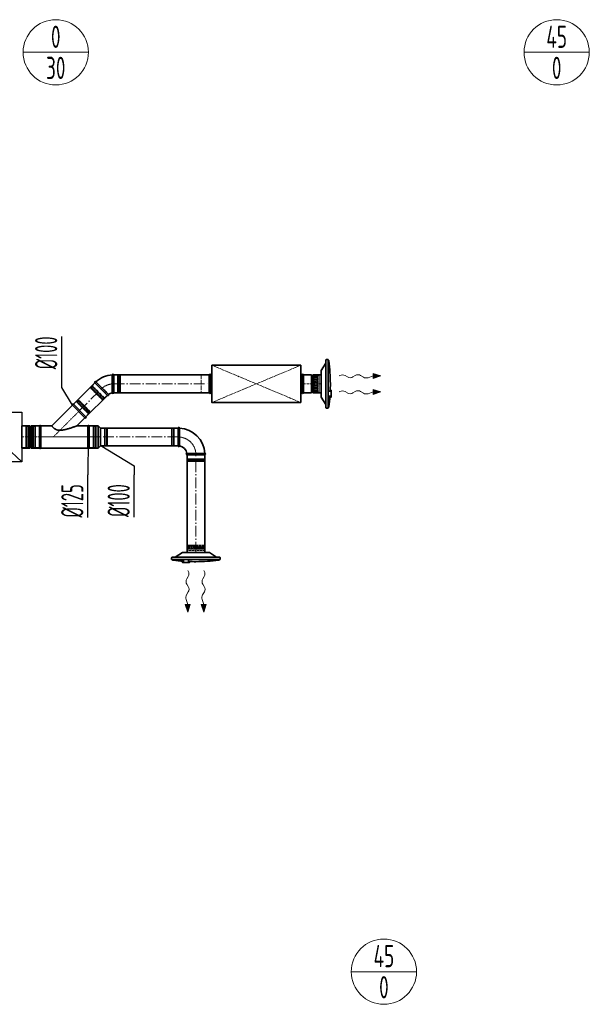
# Model space of a CAD drawing. Header units: millimetres. Extents: x -118717 to 8962, y 22910 to 145283.
# Tile 23 of 193: x -58800 to -55598, y 22910 to 28444. Entities that reach past the tile are written whole.
import ezdxf
from ezdxf.enums import TextEntityAlignment as Align

# ---------------------------------------------------------------- set-up
doc = ezdxf.new("R2010")
doc.units = ezdxf.units.MM
for name, pattern in [('ACAD_ISO02W100', [15, 12, -3]), ('ACAD_ISO10W100', [18, 12, -3, 0, -3]), ('phl_thick', [0])]:
    doc.linetypes.add(name, pattern=pattern)
for name, color, linetype, lineweight in [('VZT_01 SUP (PŘÍVOD) - OBRYS', 5, 'Continuous', 35), ('VZT_02 SUP (PŘÍVOD) - OSA', 5, 'ACAD_ISO10W100', 5), ('VZT_21 ZAŘÍZENÍ - OBRYS', 1, 'Continuous', 30), ('VZT_22 ZAŘÍZENÍ - DETAIL', 8, 'Continuous', 5), ('VZT_30 DISTRIBUČNÍ PRVKY - OBRYS', 1, 'Continuous', 35), ('VZT_35 TLUMIČE HLUKU - OBRYS', 1, 'Continuous', 35), ('VZT_36 TLUMIČE HLUKU - OSA', 1, 'ACAD_ISO10W100', 5), ('VZT_37 TLUMIČE HLUKU - DETAIL', 8, 'ACAD_ISO02W100', 5), ('VZT_52 POPIS - DISTRIBUCE', 7, 'Continuous', 5), ('VZT_60_KOTY - DIMENZE', 7, 'Continuous', 5)]:
    doc.layers.add(name, color=color, linetype=linetype, lineweight=lineweight)
for name, color, linetype, lineweight, plot in [('VZT_03 SUP (PŘÍVOD) - NETISK', 8, 'ACAD_ISO02W100', 5, False), ('VZT_07 ETA (ODVOD) - NETISK', 8, 'ACAD_ISO02W100', 5, False), ('VZT_34 DISTRIBUČNÍ PRVKY - NETISK', 8, 'ACAD_ISO02W100', 5, False), ('VZT_39 TLUMIČE HLUKU - NETISK', 8, 'ACAD_ISO02W100', 5, False)]:
    doc.layers.add(name, color=color, linetype=linetype, lineweight=lineweight, plot=plot)
doc.styles.add('EVORA_125', font='isocp.shx', dxfattribs={"width": 0.6, "height": 125})
doc.styles.add('JS', font='isocp.shx', dxfattribs={"width": 0.6, "height": 125})

msp = doc.modelspace()

# ---------------------------------------------------------------- linework, layer by layer
at = {"color": 0, "lineweight": 13}
for p, q in [((-56769.9, 26442), (-56813.1, 26455.4)), ((-56813.1, 26455.4), (-56812.9, 26441.5)), ((-56957.4, 26435.6), (-56970.4, 26443.8)), ((-56914.5, 26444), (-56926.4, 26436)), ((-56867, 26434), (-56883.5, 26444.4)), ((-56812.9, 26441.5), (-56841.6, 26431.7)), ((-56812.8, 26427.5), (-56812.9, 26441.5)), ((-56812.8, 26427.5), (-56769.9, 26442)), ((-56957.4, 26345.6), (-56970.4, 26353.8)), ((-56914.5, 26354), (-56926.4, 26346)), ((-56867, 26344), (-56883.5, 26354.4)), ((-56812.9, 26351.5), (-56841.6, 26341.7)), ((-56769.9, 26352), (-56813.1, 26365.4)), ((-56813.1, 26365.4), (-56812.9, 26351.5)), ((-56812.8, 26337.5), (-56812.9, 26351.5)), ((-56812.8, 26337.5), (-56769.9, 26352)), ((-57860.7, 25301.3), (-57852.5, 25314.2)), ((-57770.7, 25301.3), (-57762.5, 25314.2)), ((-57852.3, 25258.4), (-57860.3, 25270.3)), ((-57762.3, 25258.4), (-57770.3, 25270.3)), ((-57854.8, 25156.8), (-57864.6, 25185.4)), ((-57862.3, 25210.9), (-57851.9, 25227.4)), ((-57764.8, 25156.8), (-57774.6, 25185.4)), ((-57772.3, 25210.9), (-57761.9, 25227.4)), ((-57868.8, 25156.6), (-57854.8, 25156.8)), ((-57868.8, 25156.6), (-57854.3, 25113.8)), ((-57840.9, 25157), (-57854.8, 25156.8)), ((-57854.3, 25113.8), (-57840.9, 25157)), ((-57778.8, 25156.6), (-57764.8, 25156.8)), ((-57778.8, 25156.6), (-57764.3, 25113.8)), ((-57750.9, 25157), (-57764.8, 25156.8)), ((-57764.3, 25113.8), (-57750.9, 25157))]:
    msp.add_line(p, q, dxfattribs=at)
at = {"lineweight": 13}
for p, q in [((-57000.5, 26443.9), (-57003.6, 26442)), ((-57000.5, 26353.9), (-57003.6, 26352)), ((-57852.4, 25344.4), (-57854.3, 25347.5)), ((-57762.4, 25344.4), (-57764.3, 25347.5))]:
    msp.add_line(p, q, dxfattribs=at)
at = {"color": 0, "lineweight": 13}
for centre, major_axis, start_param, end_param in [((-56985.7, 26434.2), (21.5, 0.3), 0.766537, 2.320574), ((-56942, 26445.1), (21.5, 0.3), 3.908129, 5.516649), ((-56898.9, 26434.9), (21.5, 0.3), 0.766537, 2.375056), ((-56851.6, 26443.5), (21.5, 0.3), 3.908129, 5.191299), ((-56985.7, 26344.2), (21.5, 0.3), 0.766537, 2.320574), ((-56942, 26355.1), (21.5, 0.3), 3.908129, 5.516649), ((-56898.9, 26344.9), (21.5, 0.3), 0.766537, 2.375056), ((-56851.6, 26353.5), (21.5, 0.3), 3.908129, 5.191299), ((-57851.2, 25285.9), (0.3, -21.5), 3.908129, 5.516649), ((-57862.1, 25329.6), (0.3, -21.5), 0.766537, 2.320574), ((-57761.2, 25285.9), (0.3, -21.5), 3.908129, 5.516649), ((-57772.1, 25329.6), (0.3, -21.5), 0.766537, 2.320574), ((-57861.4, 25242.8), (0.3, -21.5), 0.766537, 2.375056), ((-57771.4, 25242.8), (0.3, -21.5), 0.766537, 2.375056), ((-57852.8, 25195.5), (0.3, -21.5), 3.908129, 5.191299), ((-57762.8, 25195.5), (0.3, -21.5), 3.908129, 5.191299)]:
    msp.add_ellipse(centre, major_axis=major_axis, ratio=0.625, start_param=start_param, end_param=end_param, dxfattribs=at)
for points in [[(-56812.8, 26427.5), (-56813.1, 26455.4), (-56769.9, 26442)], [(-56812.8, 26337.5), (-56813.1, 26365.4), (-56769.9, 26352)], [(-57868.8, 25156.6), (-57840.9, 25157), (-57854.3, 25113.8)], [(-57778.8, 25156.6), (-57750.9, 25157), (-57764.3, 25113.8)]]:
    msp.add_solid(points, dxfattribs=at)
at = {"layer": 'VZT_01 SUP (PŘÍVOD) - OBRYS'}
for p, q in [((-58377.2, 26403.1), (-58306.5, 26332.4)), ((-58371.6, 26408.8), (-58336.1, 26373.3)), ((-58279.2, 26447), (-58279.2, 26396.9)), ((-58271.2, 26347), (-58271.2, 26447)), ((-57204.6, 26347), (-57204.6, 26447)), ((-57204.6, 26447), (-57159.1, 26447)), ((-57159.1, 26347), (-57159.1, 26447)), ((-57151.1, 26347), (-57151.1, 26447)), ((-57151.1, 26447), (-57105.6, 26447)), ((-57105.6, 26347), (-57105.6, 26447)), ((-57204.6, 26347), (-57159.1, 26347)), ((-57151.1, 26347), (-57105.6, 26347)), ((-58503.8, 26276.6), (-58619.5, 26160.9)), ((-58433.1, 26205.8), (-58503.8, 26276.6)), ((-58427.4, 26211.5), (-58498.1, 26282.2)), ((-58433.1, 26205.8), (-58478, 26160.9)), ((-58787.8, 26035.9), (-58787.8, 26160.9)), ((-58787.8, 26160.9), (-58742.3, 26160.9)), ((-58742.3, 26035.9), (-58742.3, 26160.9)), ((-58734.3, 26035.9), (-58734.3, 26160.9)), ((-58734.3, 26160.9), (-58688.8, 26160.9)), ((-58688.8, 26035.9), (-58688.8, 26160.9)), ((-58688.8, 26160.9), (-58688.8, 26035.9)), ((-58681.1, 26160.9), (-58681.1, 26035.9)), ((-58619.5, 26160.9), (-58681.1, 26160.9)), ((-58416.4, 26160.9), (-58478, 26160.9)), ((-58416.4, 26035.9), (-58416.4, 26160.9)), ((-58408.8, 26034.9), (-58408.8, 26161.9)), ((-58408.8, 26161.9), (-58358.3, 26161.9)), ((-58408.8, 26035.9), (-58408.8, 26160.9)), ((-58358.3, 26034.9), (-58358.3, 26161.9)), ((-58344.8, 26148.4), (-58358.3, 26161.9)), ((-58344.8, 26048.4), (-58344.8, 26148.4)), ((-57909.3, 26148.4), (-57909.3, 26048.4)), ((-57901.3, 26148.4), (-57901.3, 26098.2)), ((-58787.8, 26035.9), (-58742.3, 26035.9)), ((-58734.3, 26035.9), (-58688.8, 26035.9)), ((-58416.4, 26035.9), (-58681.1, 26035.9)), ((-58408.8, 26034.9), (-58358.3, 26034.9)), ((-58344.8, 26048.4), (-58358.3, 26034.9)), ((-57859.3, 25998.4), (-57759.3, 25998.4)), ((-57759.3, 26006.4), (-57809.4, 26006.4))]:
    msp.add_line(p, q, dxfattribs=at)
at = {"layer": 'VZT_01 SUP (PŘÍVOD) - OBRYS', "elevation": 0}
for points in [[(-58377.2, 26403.1), (-58498.1, 26282.2)], [(-58306.5, 26332.4), (-58427.4, 26211.5)]]:
    msp.add_lwpolyline(points, dxfattribs=at)
at = {"layer": 'VZT_01 SUP (PŘÍVOD) - OBRYS'}
for points in [[(-57734.6, 26447), (-58271.2, 26447)], [(-57734.6, 26347), (-58271.2, 26347)], [(-58344.8, 26148.4), (-57909.3, 26148.4)], [(-58344.8, 26048.4), (-57909.3, 26048.4)], [(-57859.3, 25998.4), (-57859.3, 25449.5)], [(-57759.3, 25998.4), (-57759.3, 25449.5)]]:
    msp.add_lwpolyline(points, dxfattribs=at)
for centre, radius, start, end in [((-58374.4, 26405.9), 4, 45, 225), ((-58271.2, 26297), 150, 93.0572, 131.9428), ((-58275.2, 26447), 4, 0, 180), ((-57155.1, 26447), 4, 180, 0), ((-58271.2, 26297), 50, 99.1478, 125.8522), ((-58275.2, 26347), 4, 189.1478, 0), ((-57155.1, 26347), 4, 0, 180), ((-58303.7, 26335.2), 4, 225, 35.8522), ((-58500.9, 26279.4), 4, 45, 225), ((-58430.2, 26208.7), 4, 225, 45), ((-58738.3, 26160.9), 4, 180, 0), ((-58684.9, 26159.2), 4.17, 23.4678, 156.5322), ((-58412.6, 26159.2), 4.17, 23.4678, 156.5322), ((-57905.3, 26148.4), 4, 0, 180), ((-57909.3, 25998.4), 150, 3.0572, 86.9428), ((-58738.3, 26035.9), 4, 0, 180), ((-58684.9, 26037.5), 4.17, 203.4678, 336.5322), ((-58412.6, 26037.5), 4.17, 203.4678, 336.5322), ((-57905.3, 26048.4), 4, 180, 350.8522), ((-57909.3, 25998.4), 50, 9.1478, 80.8522), ((-57859.3, 26002.4), 4, 99.1478, 270), ((-57759.3, 26002.4), 4, 270, 90)]:
    msp.add_arc(centre, radius, start, end, dxfattribs=at)
for points, knots in [([(-58300.5, 26337.6), (-58300.5, 26337.6), (-58301.2, 26338.3), (-58304.2, 26341.3), (-58306.5, 26343.6), (-58312.6, 26349.7), (-58316.3, 26353.5), (-58324.8, 26361.9), (-58329.4, 26366.6), (-58334.8, 26371.9), (-58335.4, 26372.6), (-58336.1, 26373.3)], [157.87026, 157.87026, 157.87026, 157.87026, 175.40249, 175.40249, 194.39223, 194.39223, 214.163463, 214.163463, 234.188574, 234.188574, 237.030498, 237.030498, 237.030498, 237.030498]), ([(-58279.1, 26346.4), (-58279.1, 26346.4), (-58279.1, 26347.6), (-58279.1, 26352.5), (-58279.2, 26356.1), (-58279.2, 26365.2), (-58279.2, 26370.6), (-58279.2, 26382.7), (-58279.2, 26389.1), (-58279.2, 26396.1), (-58279.2, 26396.5), (-58279.2, 26396.9)], [315.70122, 315.70122, 315.70122, 315.70122, 334.965455, 334.965455, 354.338127, 354.338127, 373.989756, 373.989756, 393.709228, 393.709228, 394.86093, 394.86093, 394.86093, 394.86093]), ([(-58573.8, 26135.9), (-58575.5, 26135.9), (-58577.3, 26135.9), (-58580.9, 26136.2), (-58582.7, 26136.4), (-58586.3, 26137.1), (-58588, 26137.5), (-58591.5, 26138.5), (-58593.1, 26139.1), (-58596.3, 26140.5), (-58597.8, 26141.2), (-58600.6, 26142.8), (-58602, 26143.7), (-58604.5, 26145.5), (-58605.7, 26146.4), (-58607.8, 26148.2), (-58608.8, 26149.1), (-58610.5, 26150.7), (-58611.3, 26151.4), (-58612.7, 26152.9), (-58613.4, 26153.6), (-58614.6, 26155), (-58615.2, 26155.6), (-58616.2, 26156.8), (-58616.7, 26157.4), (-58617.5, 26158.4), (-58617.8, 26158.8), (-58618.4, 26159.6), (-58618.7, 26159.9), (-58619.1, 26160.4), (-58619.2, 26160.6), (-58619.4, 26160.8), (-58619.5, 26160.9), (-58619.5, 26160.9)], [0, 0, 0, 0, 5.29003, 5.29003, 10.580061, 10.580061, 15.870091, 15.870091, 21.160122, 21.160122, 26.450152, 26.450152, 31.740183, 31.740183, 37.030213, 37.030213, 42.320244, 42.320244, 47.034288, 47.034288, 51.748333, 51.748333, 56.462377, 56.462377, 61.176421, 61.176421, 65.890466, 65.890466, 70.60451, 70.60451, 75.318555, 75.318555, 80.032599, 80.032599, 80.032599, 80.032599]), ([(-58478, 26160.9), (-58478, 26160.9), (-58478.1, 26160.9), (-58478.2, 26160.8), (-58478.3, 26160.8), (-58478.6, 26160.7), (-58478.9, 26160.6), (-58479.7, 26160.3), (-58480.2, 26160.1), (-58481.4, 26159.7), (-58482, 26159.4), (-58483.8, 26158.8), (-58485.1, 26158.3), (-58487.9, 26157.3), (-58489.5, 26156.8), (-58492.8, 26155.6), (-58494.5, 26155.1), (-58497.9, 26153.9), (-58499.6, 26153.3), (-58503.8, 26151.9), (-58506.5, 26151), (-58512.1, 26149.1), (-58515, 26148.2), (-58520.9, 26146.4), (-58523.9, 26145.4), (-58529.8, 26143.7), (-58532.8, 26142.9), (-58538.5, 26141.4), (-58541.5, 26140.6), (-58547.9, 26139.1), (-58551.1, 26138.4), (-58557.7, 26137.2), (-58561, 26136.7), (-58565.8, 26136.2), (-58567.5, 26136.1), (-58570.6, 26135.9), (-58572.2, 26135.9), (-58573.8, 26135.9)], [272.508325, 272.508325, 272.508325, 272.508325, 274.342515, 274.342515, 276.176705, 276.176705, 279.845086, 279.845086, 283.513466, 283.513466, 287.181847, 287.181847, 293.317905, 293.317905, 299.453964, 299.453964, 305.590023, 305.590023, 311.726082, 311.726082, 320.779613, 320.779613, 329.833144, 329.833144, 338.886676, 338.886676, 347.940207, 347.940207, 357.193018, 357.193018, 366.445829, 366.445829, 375.69864, 375.69864, 380.325046, 380.325046, 384.951451, 384.951451, 384.951451, 384.951451]), ([(-57901.3, 26098.2), (-57901.3, 26091.8), (-57901.3, 26085.5), (-57901.3, 26073.5), (-57901.3, 26067.9), (-57901.3, 26058.4), (-57901.3, 26054.6), (-57901.3, 26049.3), (-57901.3, 26047.9), (-57901.3, 26047.7), (-57901.3, 26047.7), (-57901.3, 26047.7)], [78.71119, 78.71119, 78.71119, 78.71119, 97.804615, 97.804615, 117.523893, 117.523893, 137.264303, 137.264303, 156.831737, 156.831737, 157.874915, 157.874915, 157.874915, 157.874915]), ([(-57859.9, 26006.3), (-57859.9, 26006.3), (-57858.8, 26006.3), (-57854.3, 26006.3), (-57850.8, 26006.3), (-57841.9, 26006.4), (-57836.6, 26006.4), (-57824.7, 26006.4), (-57818.2, 26006.4), (-57810.9, 26006.4), (-57810.2, 26006.4), (-57809.4, 26006.4)], [157.874915, 157.874915, 157.874915, 157.874915, 176.103874, 176.103874, 195.460379, 195.460379, 215.101284, 215.101284, 234.82164, 234.82164, 237.034743, 237.034743, 237.034743, 237.034743])]:
    msp.add_open_spline(points, degree=3, knots=knots, dxfattribs=at)
at = {"layer": 'VZT_02 SUP (PŘÍVOD) - OSA', "ltscale": 0.3, "elevation": 0}
msp.add_lwpolyline([(-58271.2, 26397), (-58271.2, 26397, 0.198912), (-58341.9, 26367.7, 0.198912)], format="xyb", dxfattribs=at)
at = {"layer": 'VZT_02 SUP (PŘÍVOD) - OSA', "ltscale": 5}
for points in [[(-58271.2, 26397), (-57734.6, 26397)], [(-57909.3, 26098.4), (-58344.8, 26098.4)], [(-57809.3, 25449.5), (-57809.3, 25998.4)]]:
    msp.add_lwpolyline(points, dxfattribs=at)
at = {"layer": 'VZT_02 SUP (PŘÍVOD) - OSA'}
for points in [[(-57204.6, 26397), (-57105.6, 26397)], [(-58787.8, 26098.4), (-58688.8, 26098.4)]]:
    msp.add_lwpolyline(points, dxfattribs=at)
at = {"layer": 'VZT_02 SUP (PŘÍVOD) - OSA', "ltscale": 5, "elevation": 0}
msp.add_lwpolyline([(-58462.8, 26246.9), (-58341.9, 26367.7)], dxfattribs=at)
at = {"layer": 'VZT_02 SUP (PŘÍVOD) - OSA', "ltscale": 0.3, "elevation": 0}
for points in [[(-58462.8, 26246.9), (-58611.3, 26098.4)], [(-58688.8, 26098.4), (-58408.8, 26098.4)]]:
    msp.add_lwpolyline(points, dxfattribs=at)
at = {"layer": 'VZT_02 SUP (PŘÍVOD) - OSA', "ltscale": 0.3}
msp.add_lwpolyline([(-58408.8, 26098.4), (-58344.8, 26098.4)], dxfattribs=at)
msp.add_lwpolyline([(-57809.3, 25998.4), (-57809.3, 25998.4, 0.414214), (-57909.3, 26098.4), (-57909.3, 26098.4)], format="xyb", dxfattribs=at)
at = {"layer": 'VZT_03 SUP (PŘÍVOD) - NETISK', "ltscale": 0.4}
for p, q in [((-58376.5, 26402.4), (-58392.1, 26386.8)), ((-58249.2, 26446), (-58271.2, 26446)), ((-58249.2, 26446), (-58249.2, 26348)), ((-58245.7, 26445), (-58249.2, 26445)), ((-58245.7, 26447), (-58245.7, 26347)), ((-58245.2, 26447), (-58245.7, 26447)), ((-58245.2, 26447), (-58245.2, 26347)), ((-58238.2, 26445), (-58245.2, 26445)), ((-58238.2, 26447), (-58238.2, 26347)), ((-58237.7, 26447), (-58238.2, 26447)), ((-58237.7, 26447), (-58237.7, 26347)), ((-58237.2, 26445), (-58237.7, 26445)), ((-58237.2, 26446), (-58237.2, 26348)), ((-58233.2, 26446), (-58237.2, 26446)), ((-58233.2, 26446), (-58233.2, 26348)), ((-58400.6, 26378.3), (-58403.4, 26375.5)), ((-58403.4, 26375.5), (-58334.1, 26306.2)), ((-58400.6, 26379.8), (-58400.9, 26379.4)), ((-58400.9, 26379.4), (-58330.2, 26308.7)), ((-58400.6, 26379.8), (-58329.9, 26309.1)), ((-58400.6, 26378.3), (-58331.3, 26309.1)), ((-58399.5, 26378), (-58399.9, 26377.6)), ((-58394.2, 26383.3), (-58399.2, 26378.3)), ((-58395.3, 26385.1), (-58395.6, 26384.7)), ((-58395.6, 26384.7), (-58324.9, 26314)), ((-58395.3, 26385.1), (-58324.6, 26314.4)), ((-58391.4, 26386.1), (-58393.9, 26383.7)), ((-58392.1, 26386.8), (-58322.8, 26317.5)), ((-58249.2, 26348), (-58271.2, 26348)), ((-58245.7, 26349), (-58249.2, 26349)), ((-58245.2, 26347), (-58245.7, 26347)), ((-58238.2, 26349), (-58245.2, 26349)), ((-58237.7, 26347), (-58238.2, 26347)), ((-58237.2, 26349), (-58237.7, 26349)), ((-58233.2, 26348), (-58237.2, 26348)), ((-58497.4, 26281.5), (-58481.9, 26297.1)), ((-58412.6, 26227.8), (-58481.9, 26297.1)), ((-58481.1, 26296.4), (-58478.7, 26298.8)), ((-58480.1, 26300.2), (-58479.7, 26300.6)), ((-58409.4, 26229.5), (-58480.1, 26300.2)), ((-58409, 26229.9), (-58479.7, 26300.6)), ((-58478.3, 26299.2), (-58473.4, 26304.1)), ((-58474.8, 26305.6), (-58474.4, 26305.9)), ((-58404.1, 26234.8), (-58474.8, 26305.6)), ((-58403.7, 26235.2), (-58474.4, 26305.9)), ((-58473.4, 26305.6), (-58470.5, 26308.4)), ((-58404.1, 26236.3), (-58473.4, 26305.6)), ((-58473, 26304.5), (-58472.7, 26304.8)), ((-58401.2, 26239.1), (-58470.5, 26308.4)), ((-58331.3, 26309.1), (-58334.1, 26306.2)), ((-58331.6, 26310.1), (-58332, 26309.8)), ((-58326.3, 26315.4), (-58331.3, 26310.5)), ((-58329.9, 26309.1), (-58330.2, 26308.7)), ((-58323.5, 26318.2), (-58326, 26315.8)), ((-58324.6, 26314.4), (-58324.9, 26314)), ((-58307.2, 26333.1), (-58322.8, 26317.5)), ((-58413.3, 26228.5), (-58410.8, 26231)), ((-58410.4, 26231.3), (-58405.5, 26236.3)), ((-58405.1, 26236.6), (-58404.8, 26237)), ((-58404.1, 26236.3), (-58401.2, 26239.1)), ((-58404.1, 26234.8), (-58403.7, 26235.2)), ((-58428.1, 26212.2), (-58412.6, 26227.8)), ((-58409.4, 26229.5), (-58409, 26229.9)), ((-58726.8, 26158.4), (-58726.8, 26038.4)), ((-58722.8, 26158.4), (-58726.8, 26158.4)), ((-58722.8, 26158.4), (-58722.8, 26038.4)), ((-58722.3, 26157.4), (-58722.8, 26157.4)), ((-58722.3, 26159.4), (-58722.3, 26037.4)), ((-58721.8, 26159.4), (-58722.3, 26159.4)), ((-58721.8, 26159.4), (-58721.8, 26037.4)), ((-58714.8, 26157.4), (-58721.8, 26157.4)), ((-58714.8, 26159.4), (-58714.8, 26037.4)), ((-58714.3, 26159.4), (-58714.8, 26159.4)), ((-58714.3, 26159.4), (-58714.3, 26037.4)), ((-58710.8, 26157.4), (-58714.3, 26157.4)), ((-58710.8, 26158.4), (-58710.8, 26038.4)), ((-58688.8, 26158.4), (-58710.8, 26158.4)), ((-58408.8, 26158.4), (-58386.8, 26158.4)), ((-58386.8, 26038.4), (-58386.8, 26158.4)), ((-58386.8, 26157.4), (-58383.3, 26157.4)), ((-58383.3, 26037.4), (-58383.3, 26159.4)), ((-58383.3, 26159.4), (-58382.8, 26159.4)), ((-58382.8, 26037.4), (-58382.8, 26159.4)), ((-58382.8, 26157.4), (-58375.8, 26157.4)), ((-58375.8, 26037.4), (-58375.8, 26159.4)), ((-58375.8, 26159.4), (-58375.3, 26159.4)), ((-58375.3, 26037.4), (-58375.3, 26159.4)), ((-58375.3, 26157.4), (-58374.8, 26157.4)), ((-58374.8, 26038.4), (-58374.8, 26158.4)), ((-58374.8, 26158.4), (-58370.8, 26158.4)), ((-58370.8, 26038.4), (-58370.8, 26158.4)), ((-58322.8, 26147.4), (-58344.8, 26147.4)), ((-58322.8, 26147.4), (-58322.8, 26049.4)), ((-58319.3, 26146.4), (-58322.8, 26146.4)), ((-58319.3, 26148.4), (-58319.3, 26048.4)), ((-58318.8, 26148.4), (-58319.3, 26148.4)), ((-58318.8, 26148.4), (-58318.8, 26048.4)), ((-58311.8, 26146.4), (-58318.8, 26146.4)), ((-58311.8, 26148.4), (-58311.8, 26048.4)), ((-58311.3, 26148.4), (-58311.8, 26148.4)), ((-58311.3, 26148.4), (-58311.3, 26048.4)), ((-58310.8, 26146.4), (-58311.3, 26146.4)), ((-58310.8, 26147.4), (-58310.8, 26049.4)), ((-58306.8, 26147.4), (-58310.8, 26147.4)), ((-58306.8, 26147.4), (-58306.8, 26049.4)), ((-57947.3, 26147.4), (-57947.3, 26049.4)), ((-57943.3, 26147.4), (-57947.3, 26147.4)), ((-57943.3, 26147.4), (-57943.3, 26049.4)), ((-57942.8, 26146.4), (-57943.3, 26146.4)), ((-57942.8, 26148.4), (-57942.8, 26048.4)), ((-57942.3, 26148.4), (-57942.8, 26148.4)), ((-57942.3, 26148.4), (-57942.3, 26048.4)), ((-57935.3, 26146.4), (-57942.3, 26146.4)), ((-57935.3, 26148.4), (-57935.3, 26048.4)), ((-57934.8, 26148.4), (-57935.3, 26148.4)), ((-57934.8, 26148.4), (-57934.8, 26048.4)), ((-57931.3, 26146.4), (-57934.8, 26146.4)), ((-57931.3, 26147.4), (-57931.3, 26049.4)), ((-57909.3, 26147.4), (-57931.3, 26147.4)), ((-58722.8, 26038.4), (-58726.8, 26038.4)), ((-58722.3, 26039.4), (-58722.8, 26039.4)), ((-58721.8, 26037.4), (-58722.3, 26037.4)), ((-58714.8, 26039.4), (-58721.8, 26039.4)), ((-58714.3, 26037.4), (-58714.8, 26037.4)), ((-58710.8, 26039.4), (-58714.3, 26039.4)), ((-58688.8, 26038.4), (-58710.8, 26038.4)), ((-58408.8, 26038.4), (-58386.8, 26038.4)), ((-58386.8, 26039.4), (-58383.3, 26039.4)), ((-58383.3, 26037.4), (-58382.8, 26037.4)), ((-58382.8, 26039.4), (-58375.8, 26039.4)), ((-58375.8, 26037.4), (-58375.3, 26037.4)), ((-58375.3, 26039.4), (-58374.8, 26039.4)), ((-58374.8, 26038.4), (-58370.8, 26038.4)), ((-58322.8, 26049.4), (-58344.8, 26049.4)), ((-58319.3, 26050.4), (-58322.8, 26050.4)), ((-58318.8, 26048.4), (-58319.3, 26048.4)), ((-58311.8, 26050.4), (-58318.8, 26050.4)), ((-58311.3, 26048.4), (-58311.8, 26048.4)), ((-58310.8, 26050.4), (-58311.3, 26050.4)), ((-58306.8, 26049.4), (-58310.8, 26049.4)), ((-57943.3, 26049.4), (-57947.3, 26049.4)), ((-57942.8, 26050.4), (-57943.3, 26050.4)), ((-57942.3, 26048.4), (-57942.8, 26048.4)), ((-57935.3, 26050.4), (-57942.3, 26050.4)), ((-57934.8, 26048.4), (-57935.3, 26048.4)), ((-57931.3, 26050.4), (-57934.8, 26050.4)), ((-57909.3, 26049.4), (-57931.3, 26049.4)), ((-57759.3, 25972.9), (-57859.3, 25972.9)), ((-57859.3, 25972.4), (-57859.3, 25972.9)), ((-57759.3, 25972.4), (-57859.3, 25972.4)), ((-57759.3, 25965.4), (-57859.3, 25965.4)), ((-57859.3, 25964.9), (-57859.3, 25965.4)), ((-57759.3, 25964.9), (-57859.3, 25964.9)), ((-57858.3, 25976.4), (-57858.3, 25998.4)), ((-57760.3, 25976.4), (-57858.3, 25976.4)), ((-57760.3, 25964.4), (-57858.3, 25964.4)), ((-57858.3, 25960.4), (-57858.3, 25964.4)), ((-57760.3, 25960.4), (-57858.3, 25960.4)), ((-57857.3, 25972.9), (-57857.3, 25976.4)), ((-57857.3, 25965.4), (-57857.3, 25972.4)), ((-57857.3, 25964.4), (-57857.3, 25964.9)), ((-57761.3, 25972.9), (-57761.3, 25976.4)), ((-57761.3, 25965.4), (-57761.3, 25972.4)), ((-57761.3, 25964.4), (-57761.3, 25964.9)), ((-57760.3, 25976.4), (-57760.3, 25998.4)), ((-57760.3, 25960.4), (-57760.3, 25964.4)), ((-57759.3, 25972.4), (-57759.3, 25972.9)), ((-57759.3, 25964.9), (-57759.3, 25965.4))]:
    msp.add_line(p, q, dxfattribs=at)
at = {"layer": 'VZT_07 ETA (ODVOD) - NETISK', "ltscale": 0.4}
for p, q in [((-58787.8, 26158.4), (-58765.8, 26158.4)), ((-58765.8, 26038.4), (-58765.8, 26158.4)), ((-58765.8, 26157.4), (-58762.3, 26157.4)), ((-58762.3, 26037.4), (-58762.3, 26159.4)), ((-58762.3, 26159.4), (-58761.8, 26159.4)), ((-58761.8, 26037.4), (-58761.8, 26159.4)), ((-58761.8, 26157.4), (-58754.8, 26157.4)), ((-58754.8, 26037.4), (-58754.8, 26159.4)), ((-58754.8, 26159.4), (-58754.3, 26159.4)), ((-58754.3, 26037.4), (-58754.3, 26159.4)), ((-58754.3, 26157.4), (-58753.8, 26157.4)), ((-58753.8, 26038.4), (-58753.8, 26158.4)), ((-58753.8, 26158.4), (-58749.8, 26158.4)), ((-58749.8, 26038.4), (-58749.8, 26158.4)), ((-58787.8, 26038.4), (-58765.8, 26038.4)), ((-58765.8, 26039.4), (-58762.3, 26039.4)), ((-58762.3, 26037.4), (-58761.8, 26037.4)), ((-58761.8, 26039.4), (-58754.8, 26039.4)), ((-58754.8, 26037.4), (-58754.3, 26037.4)), ((-58754.3, 26039.4), (-58753.8, 26039.4)), ((-58753.8, 26038.4), (-58749.8, 26038.4))]:
    msp.add_line(p, q, dxfattribs=at)
at = {"layer": 'VZT_21 ZAŘÍZENÍ - OBRYS'}
msp.add_lwpolyline([(-58787.8, 25958.4), (-60287.8, 25958.4), (-60287.8, 26238.4), (-58787.8, 26238.4)], close=True, dxfattribs=at)
at = {"layer": 'VZT_22 ZAŘÍZENÍ - DETAIL', "linetype": 'ACAD_ISO02W100', "lineweight": 5, "ltscale": 10}
msp.add_lwpolyline([(-58787.8, 25958.4), (-58985.2, 26145.6), (-59803.4, 25958.4)], dxfattribs=at)
at = {"layer": 'VZT_30 DISTRIBUČNÍ PRVKY - OBRYS'}
for points in [[(-57079.6, 26280.9), (-57105, 26321.3, -0.141374), (-57105.6, 26323.4), (-57105.6, 26470.7, -0.141374), (-57105, 26472.8), (-57079.6, 26513.1)], [(-57066.6, 26533.5), (-57066.6, 26260.5), (-57075.7, 26260.5, -0.414214), (-57079.6, 26264.4), (-57079.6, 26529.7, -0.414214), (-57075.7, 26533.5), (-57066.6, 26533.5)], [(-57053.6, 26397, 0.0327), (-57062.1, 26525.6), (-57062.6, 26528.6, 0.36397), (-57065.6, 26531), (-57066.6, 26531)], [(-57053.6, 26397, -0.010645), (-57054.5, 26355.1, -0.010645)], [(-57066.6, 26327.8), (-57054.2, 26327.8, -0.267949), (-57053.8, 26327.6), (-57050.5, 26321.8, 0.267949), (-57050.1, 26321.6), (-57049.4, 26321.6), (-57049.4, 26361.2), (-57050.1, 26361.2, 0.267949), (-57050.5, 26361), (-57053.8, 26355.3, -0.267949), (-57054.2, 26355.1), (-57066.6, 26355.1)], [(-57056.1, 26327.8, -0.015115), (-57062.1, 26268.5), (-57062.6, 26265.5, -0.36397), (-57065.6, 26263), (-57066.6, 26263)], [(-57672.8, 25410.5), (-57945.8, 25410.5), (-57945.8, 25419.6, -0.414214), (-57941.9, 25423.5), (-57676.6, 25423.5, -0.414214), (-57672.8, 25419.6), (-57672.8, 25410.5)], [(-57878.5, 25399.9, -0.015115), (-57937.8, 25406), (-57940.8, 25406.5, -0.36397), (-57943.3, 25409.4), (-57943.3, 25410.5)], [(-57925.4, 25423.5), (-57885, 25448.9, -0.141374), (-57882.9, 25449.5), (-57735.6, 25449.5, -0.141374), (-57733.5, 25448.9), (-57693.2, 25423.5)], [(-57878.5, 25410.5), (-57878.5, 25398, -0.267949), (-57878.7, 25397.7), (-57884.5, 25394.4, 0.267949), (-57884.7, 25394), (-57884.7, 25393.3), (-57845.1, 25393.3), (-57845.1, 25394, 0.267949), (-57845.3, 25394.4), (-57851, 25397.7, -0.267949), (-57851.2, 25398), (-57851.2, 25410.5)], [(-57809.3, 25397.5, 0.0327), (-57680.7, 25406), (-57677.7, 25406.5, 0.36397), (-57675.3, 25409.4), (-57675.3, 25410.5)], [(-57809.3, 25397.5, -0.010645), (-57851.2, 25398.4, -0.010645)]]:
    msp.add_lwpolyline(points, format="xyb", dxfattribs=at)
at = {"layer": 'VZT_34 DISTRIBUČNÍ PRVKY - NETISK'}
for points in [[(-57141.6, 26440.8), (-57145.6, 26442.2), (-57145.6, 26397)], [(-57141.6, 26353.3), (-57145.6, 26351.9), (-57145.6, 26397)], [(-57141.4, 26441.7), (-57141.4, 26397)], [(-57141.4, 26352.4), (-57141.4, 26397)], [(-57129.8, 26440.9), (-57129.8, 26397)], [(-57129.8, 26353.1), (-57129.8, 26397)], [(-57126.1, 26442.6), (-57126.1, 26397)], [(-57126.1, 26351.5), (-57126.1, 26397)], [(-57123.5, 26444.5), (-57123.5, 26397)], [(-57123.5, 26349.5), (-57123.5, 26397)], [(-57105.6, 26445.5), (-57115.6, 26445.5), (-57115.6, 26348.5), (-57105.6, 26348.5)], [(-57105.6, 26445.5), (-57105.6, 26348.5)], [(-57760.8, 25449.5), (-57760.8, 25459.5), (-57857.8, 25459.5), (-57857.8, 25449.5)], [(-57856.8, 25467.3), (-57809.3, 25467.3)], [(-57854.8, 25470), (-57809.3, 25470)], [(-57853, 25485.5), (-57854.4, 25489.5), (-57809.3, 25489.5)], [(-57853.9, 25485.3), (-57809.3, 25485.3)], [(-57853.2, 25473.6), (-57809.3, 25473.6)], [(-57765.5, 25485.5), (-57764.1, 25489.5), (-57809.3, 25489.5)], [(-57764.6, 25485.3), (-57809.3, 25485.3)], [(-57765.4, 25473.6), (-57809.3, 25473.6)], [(-57763.7, 25470), (-57809.3, 25470)], [(-57761.8, 25467.3), (-57809.3, 25467.3)], [(-57760.8, 25449.5), (-57857.8, 25449.5)]]:
    msp.add_lwpolyline(points, dxfattribs=at)
for points in [[(-57135.5, 26449.2), (-57136.9, 26443.4, 0.060863), (-57137, 26442.8), (-57137, 26397)], [(-57135.5, 26344.9), (-57136.9, 26350.6, -0.060863), (-57137, 26351.3), (-57137, 26397)], [(-57135.5, 26449.2), (-57134.1, 26443.2, -0.058981), (-57134, 26442.6), (-57134, 26397)], [(-57135.5, 26344.9), (-57134.1, 26350.9, 0.058981), (-57134, 26351.5), (-57134, 26397)], [(-57115.6, 26444.5), (-57123.5, 26444.5, 0.291473), (-57125.9, 26443, 0.291473)], [(-57115.6, 26349.5), (-57123.5, 26349.5, -0.291473), (-57125.9, 26351.1, -0.291473)], [(-57861.4, 25479.4), (-57855.7, 25480.8, -0.060863), (-57855, 25480.9), (-57809.3, 25480.9)], [(-57861.4, 25479.4), (-57855.4, 25477.9, 0.058981), (-57854.8, 25477.9), (-57809.3, 25477.9)], [(-57856.8, 25459.5), (-57856.8, 25467.3, -0.291473), (-57855.2, 25469.7, -0.291473)], [(-57757.1, 25479.4), (-57762.9, 25480.8, 0.060863), (-57763.5, 25480.9), (-57809.3, 25480.9)], [(-57757.1, 25479.4), (-57763.1, 25477.9, -0.058981), (-57763.7, 25477.9), (-57809.3, 25477.9)], [(-57761.8, 25459.5), (-57761.8, 25467.3, 0.291473), (-57763.3, 25469.7, 0.291473)]]:
    msp.add_lwpolyline(points, format="xyb", dxfattribs=at)
for centre, radius, start, end in [((-57136.2, 26432.7), 10.5, 52.1622, 120.2824), ((-57129.3, 26444.8), 3.88, 263.3265, 332.5007), ((-57136.2, 26361.4), 10.5, 239.7176, 307.8378), ((-57129.3, 26349.3), 3.88, 27.4993, 96.6735), ((-57844.9, 25480), 10.5, 149.7176, 217.8378), ((-57857, 25473.2), 3.88, 297.4993, 6.6735), ((-57773.6, 25480), 10.5, 322.1622, 30.2824), ((-57761.5, 25473.2), 3.88, 173.3265, 242.5007)]:
    msp.add_arc(centre, radius, start, end, dxfattribs=at)
at = {"layer": 'VZT_35 TLUMIČE HLUKU - OBRYS'}
for p, q in [((-57734.6, 26447), (-57734.6, 26347)), ((-57204.6, 26447), (-57204.6, 26347))]:
    msp.add_line(p, q, dxfattribs=at)
msp.add_lwpolyline([(-57219.6, 26292), (-57719.6, 26292), (-57719.6, 26502), (-57219.6, 26502)], close=True, dxfattribs=at)
for points in [[(-57725.6, 26447), (-57725.6, 26347)], [(-57725.6, 26447), (-57719.6, 26447)], [(-57213.6, 26447), (-57219.6, 26447)], [(-57213.6, 26447), (-57213.6, 26347)], [(-57725.6, 26347), (-57719.6, 26347)], [(-57213.6, 26347), (-57219.6, 26347)]]:
    msp.add_lwpolyline(points, dxfattribs=at)
for centre, start, end in [((-57730.1, 26447), 0, 180), ((-57209.1, 26447), 0, 180), ((-57730.1, 26347), 180, 0), ((-57209.1, 26347), 180, 0)]:
    msp.add_arc(centre, 4.5, start, end, dxfattribs=at)
at = {"layer": 'VZT_36 TLUMIČE HLUKU - OSA', "ltscale": 5}
for points in [[(-57734.6, 26397), (-57719.6, 26397)], [(-57204.6, 26397), (-57219.6, 26397)], [(-57204.6, 26397), (-57219.6, 26397)], [(-57204.6, 26397), (-57219.6, 26397)]]:
    msp.add_lwpolyline(points, dxfattribs=at)
at = {"layer": 'VZT_37 TLUMIČE HLUKU - DETAIL', "lineweight": 5}
for points in [[(-57219.6, 26292), (-57719.6, 26502)], [(-57719.6, 26292), (-57219.6, 26502)]]:
    msp.add_lwpolyline(points, dxfattribs=at)
at = {"layer": 'VZT_39 TLUMIČE HLUKU - NETISK', "ltscale": 2}
for points in [[(-57734.6, 26447), (-57779.6, 26447), (-57779.6, 26347), (-57734.6, 26347)], [(-57204.6, 26447), (-57159.6, 26447), (-57159.6, 26347), (-57204.6, 26347)]]:
    msp.add_lwpolyline(points, dxfattribs=at)
at = {"layer": 'VZT_52 POPIS - DISTRIBUCE'}
for p, q in [((-58780.5, 28260.3), (-58413.7, 28260.3)), ((-55964.9, 28260.3), (-55598.1, 28260.3)), ((-56936, 23093.2), (-56569.2, 23093.2))]:
    msp.add_line(p, q, dxfattribs=at)
for centre in [(-58597.1, 28260.3), (-55781.5, 28260.3), (-56752.6, 23093.2)]:
    msp.add_circle(centre, 183.4, dxfattribs=at)
at = {"layer": 'VZT_60_KOTY - DIMENZE', "linetype": 'ByBlock', "lineweight": -2}
for p, q in [((-58563.3, 26376), (-58563.3, 26426)), ((-58416.4, 25936.3), (-58416.4, 25886.3)), ((-58155.7, 25936.1), (-58155.7, 25886.1))]:
    msp.add_line(p, q, dxfattribs=at)
for points in [[(-58563.3, 26426), (-58563.3, 26663.5)], [(-58503.8, 26276.6), (-58563.3, 26376)], [(-58415.2, 26037.5), (-58416.4, 25936.3)], [(-58347.4, 26052.5), (-58155.7, 25936.1)], [(-58416.4, 25936.3), (-58416.4, 25936.3)], [(-58416.4, 25936.3), (-58416.4, 25936.3)], [(-58155.7, 25936.1), (-58155.7, 25936.1)], [(-58155.7, 25936.1), (-58155.7, 25936.1)], [(-58416.4, 25645.7), (-58416.4, 25886.3)], [(-58155.7, 25648.6), (-58155.7, 25886.1)]]:
    msp.add_lwpolyline(points, dxfattribs=at)

# ---------------------------------------------------------------- texts
at = {"layer": 'VZT_52 POPIS - DISTRIBUCE', "ltscale": 50, "style": 'JS', "width": 0.7}
for s, p in [('0', (-58597.1, 28347.8)), ('45', (-55781.5, 28347.8)), ('30', (-58597.1, 28172.8)), ('0', (-55781.5, 28172.8)), ('45', (-56752.6, 23180.7)), ('0', (-56752.6, 23005.7))]:
    msp.add_text(s, height=125, dxfattribs=at).set_placement(p, align=Align.MIDDLE_CENTER)
at = {"layer": 'VZT_60_KOTY - DIMENZE', "linetype": 'phl_thick', "char_height": 125, "rotation": 90, "style": 'EVORA_125'}
for s, insert, attachment_point in [('%%C100', (-58713.3, 26663.5), 3), ('%%C125', (-58566.4, 25645.7), 1), ('%%C100', (-58305.7, 25648.6), 1)]:
    msp.add_mtext(s, dxfattribs=dict(at, insert=insert, attachment_point=attachment_point))

doc.saveas('drawing.dxf')
